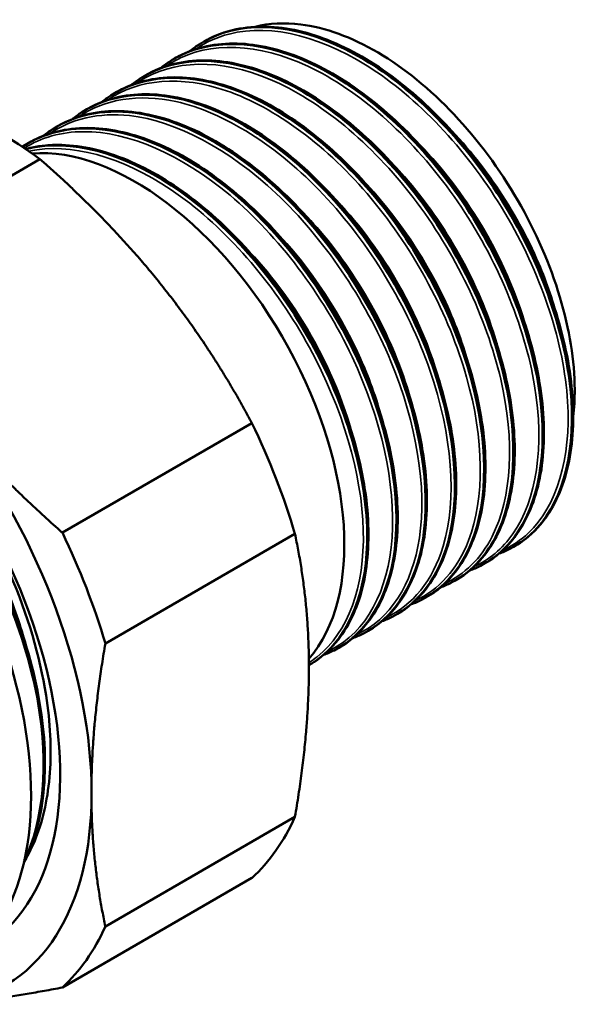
# Model space of a CAD drawing. Header units: millimetres. Extents: x -127 to 748, y -69 to 356.
# Tile 10 of 22: x 155 to 179, y 109 to 153. Entities that reach past the tile are written whole.
import ezdxf

# ---------------------------------------------------------------- set-up
doc = ezdxf.new("R2010")
doc.units = ezdxf.units.MM
doc.layers.add('Видимые тонкие (ГОСТ)', color=7, linetype='Continuous', lineweight=35)
doc.layers.add('Видимый контур (ГОСТ)', color=7, linetype='Continuous', lineweight=50)

msp = doc.modelspace()

# ---------------------------------------------------------------- linework, layer by layer
at = {"layer": 'Видимые тонкие (ГОСТ)'}
for points, knots in [([(175.939, 129.299), (176.349, 129.483), (176.725, 129.732), (177.057, 130.046), (178.313, 131.229), (178.941, 133.318), (178.785, 135.823), (178.629, 138.328), (177.691, 141.229), (176.176, 143.851), (174.662, 146.473), (172.581, 148.794), (170.405, 150.273), (168.138, 151.813), (165.786, 152.422), (163.922, 151.943), (163.383, 151.804), (162.887, 151.575), (162.44, 151.265)], [10.155187, 10.155187, 10.155187, 10.155187, 10.341635, 10.341635, 10.341635, 11.045817, 11.045817, 11.045817, 11.749926, 11.749926, 11.749926, 12.453961, 12.453961, 12.453961, 13.187176, 13.187176, 13.187176, 13.398939, 13.398939, 13.398939, 13.398939]), ([(174.653, 128.561), (175.337, 128.87), (175.925, 129.358), (176.382, 130.014), (177.424, 131.508), (177.773, 133.858), (177.338, 136.505), (176.903, 139.152), (175.686, 142.075), (173.962, 144.584), (172.238, 147.092), (170.021, 149.166), (167.816, 150.314), (165.612, 151.462), (163.439, 151.675), (161.794, 150.897), (161.57, 150.792), (161.356, 150.668), (161.154, 150.527)], [16.438373, 16.438373, 16.438373, 16.438373, 16.749555, 16.749555, 16.749555, 17.459029, 17.459029, 17.459029, 18.168239, 18.168239, 18.168239, 18.877192, 18.877192, 18.877192, 19.58589, 19.58589, 19.58589, 19.682124, 19.682124, 19.682124, 19.682124]), ([(173.368, 127.819), (174.256, 128.223), (174.981, 128.931), (175.473, 129.902), (176.334, 131.601), (176.474, 134.094), (175.85, 136.793), (175.226, 139.491), (173.842, 142.373), (172.009, 144.763), (170.177, 147.152), (167.911, 149.03), (165.727, 149.952), (163.543, 150.875), (161.457, 150.836), (159.943, 149.838), (159.918, 149.821), (159.893, 149.804), (159.868, 149.787)], [22.721558, 22.721558, 22.721558, 22.721558, 23.125743, 23.125743, 23.125743, 23.833018, 23.833018, 23.833018, 24.540072, 24.540072, 24.540072, 25.246909, 25.246909, 25.246909, 25.953534, 25.953534, 25.953534, 25.965309, 25.965309, 25.965309, 25.965309]), ([(172.085, 127.076), (173.135, 127.557), (173.956, 128.467), (174.438, 129.724), (175.149, 131.576), (175.121, 134.167), (174.349, 136.891), (173.578, 139.613), (172.069, 142.446), (170.16, 144.727), (168.252, 147.008), (165.96, 148.718), (163.802, 149.456), (161.817, 150.135), (159.959, 149.985), (158.584, 149.045)], [29.004743, 29.004743, 29.004743, 29.004743, 29.483636, 29.483636, 29.483636, 30.189084, 30.189084, 30.189084, 30.894351, 30.894351, 30.894351, 31.599442, 31.599442, 31.599442, 32.248495, 32.248495, 32.248495, 32.248495]), ([(170.802, 126.333), (171.982, 126.875), (172.869, 127.964), (173.319, 129.468), (173.935, 131.524), (173.726, 134.339), (172.734, 137.2), (171.773, 139.971), (170.085, 142.761), (168.059, 144.905), (166.041, 147.039), (163.703, 148.514), (161.583, 148.977), (159.952, 149.334), (158.46, 149.089), (157.302, 148.301)], [35.287929, 35.287929, 35.287929, 35.287929, 35.826537, 35.826537, 35.826537, 36.562574, 36.562574, 36.562574, 37.27561, 37.27561, 37.27561, 37.985686, 37.985686, 37.985686, 38.53168, 38.53168, 38.53168, 38.53168]), ([(169.519, 125.588), (170.977, 126.253), (171.972, 127.774), (172.281, 129.842), (172.609, 132.041), (172.159, 134.839), (171.023, 137.581), (169.887, 140.321), (168.076, 142.982), (165.997, 144.94), (163.92, 146.896), (161.593, 148.134), (159.544, 148.361), (158.207, 148.508), (156.995, 148.224), (156.019, 147.557)], [41.571114, 41.571114, 41.571114, 41.571114, 42.235405, 42.235405, 42.235405, 42.942076, 42.942076, 42.942076, 43.648335, 43.648335, 43.648335, 44.354199, 44.354199, 44.354199, 44.814865, 44.814865, 44.814865, 44.814865]), ([(178.406, 139.271), (178.189, 140.131), (177.893, 141.009), (177.521, 141.878), (176.523, 144.212), (174.989, 146.468), (173.231, 148.184)], [5.0118426, 5.0118426, 5.0118426, 5.0118426, 5.2587011, 5.2587011, 5.2587011, 5.921039, 5.921039, 5.921039, 5.921039]), ([(168.236, 124.847), (168.288, 124.87), (168.34, 124.895), (168.392, 124.921), (169.936, 125.702), (170.914, 127.492), (171.078, 129.854), (171.24, 132.186), (170.609, 135.055), (169.32, 137.784), (168.033, 140.509), (166.101, 143.071), (163.963, 144.866), (161.829, 146.658), (159.507, 147.669), (157.527, 147.658), (156.56, 147.653), (155.677, 147.403), (154.923, 146.937)], [47.854299, 47.854299, 47.854299, 47.854299, 47.878229, 47.878229, 47.878229, 48.597073, 48.597073, 48.597073, 49.306735, 49.306735, 49.306735, 50.015359, 50.015359, 50.015359, 50.723021, 50.723021, 50.723021, 51.068936, 51.068936, 51.068936, 51.068936]), ([(177.123, 138.528), (176.649, 140.382), (175.804, 142.319), (174.679, 144.072), (173.882, 145.316), (172.948, 146.461), (171.945, 147.438)], [11.2950279, 11.2950279, 11.2950279, 11.2950279, 11.8268371, 11.8268371, 11.8268371, 12.2042243, 12.2042243, 12.2042243, 12.2042243]), ([(167.426, 124.36), (167.554, 124.44), (167.678, 124.527), (167.797, 124.621), (169.143, 125.688), (169.877, 127.693), (169.816, 130.163), (169.756, 132.626), (168.905, 135.529), (167.45, 138.193), (165.999, 140.85), (163.958, 143.246), (161.789, 144.82), (159.624, 146.391), (157.348, 147.131), (155.475, 146.861), (155.359, 146.844), (155.244, 146.823), (155.131, 146.799)], [54.212142, 54.212142, 54.212142, 54.212142, 54.274783, 54.274783, 54.274783, 54.983602, 54.983602, 54.983602, 55.690539, 55.690539, 55.690539, 56.395888, 56.395888, 56.395888, 57.099935, 57.099935, 57.099935, 57.143713, 57.143713, 57.143713, 57.143713]), ([(175.842, 137.787), (175.789, 137.998), (175.73, 138.211), (175.667, 138.425), (174.909, 140.975), (173.445, 143.615), (171.62, 145.694), (171.31, 146.046), (170.99, 146.382), (170.663, 146.7)], [17.5782132, 17.5782132, 17.5782132, 17.5782132, 17.6390195, 17.6390195, 17.6390195, 18.3643193, 18.3643193, 18.3643193, 18.4874096, 18.4874096, 18.4874096, 18.4874096]), ([(174.553, 137.046), (174.292, 138.08), (173.916, 139.139), (173.435, 140.178), (172.441, 142.324), (171.003, 144.371), (169.378, 145.959)], [23.8613985, 23.8613985, 23.8613985, 23.8613985, 24.1579543, 24.1579543, 24.1579543, 24.7705949, 24.7705949, 24.7705949, 24.7705949]), ([(173.271, 136.304), (172.812, 138.099), (172.005, 139.971), (170.934, 141.679), (170.113, 142.987), (169.14, 144.193), (168.093, 145.214)], [30.1445838, 30.1445838, 30.1445838, 30.1445838, 30.6594172, 30.6594172, 30.6594172, 31.0537803, 31.0537803, 31.0537803, 31.0537803]), ([(171.99, 135.562), (171.955, 135.701), (171.917, 135.841), (171.878, 135.981), (171.159, 138.528), (169.727, 141.184), (167.918, 143.295), (167.562, 143.711), (167.191, 144.106), (166.81, 144.475)], [36.4277691, 36.4277691, 36.4277691, 36.4277691, 36.4677141, 36.4677141, 36.4677141, 37.1937392, 37.1937392, 37.1937392, 37.3369656, 37.3369656, 37.3369656, 37.3369656]), ([(170.701, 134.822), (170.46, 135.775), (170.122, 136.75), (169.693, 137.711), (168.696, 139.944), (167.213, 142.087), (165.526, 143.735)], [42.7109544, 42.7109544, 42.7109544, 42.7109544, 42.9844351, 42.9844351, 42.9844351, 43.6201509, 43.6201509, 43.6201509, 43.6201509]), ([(169.418, 134.079), (168.97, 135.831), (168.192, 137.656), (167.158, 139.331), (166.321, 140.686), (165.32, 141.936), (164.24, 142.99)], [48.9941397, 48.9941397, 48.9941397, 48.9941397, 49.4965454, 49.4965454, 49.4965454, 49.9033362, 49.9033362, 49.9033362, 49.9033362]), ([(155.108, 124.768), (154.892, 125.631), (154.606, 126.509), (154.253, 127.385), (153.105, 130.228), (151.254, 133.014), (149.107, 135.099)], [23.8557195, 23.8557195, 23.8557195, 23.8557195, 24.0708188, 24.0708188, 24.0708188, 24.7696762, 24.7696762, 24.7696762, 24.7696762])]:
    msp.add_open_spline(points, degree=3, knots=knots, dxfattribs=at)
at = {"layer": 'Видимый контур (ГОСТ)'}
for p, q in [((162.799, 151.602), (162.811, 151.609)), ((161.515, 150.86), (161.527, 150.867)), ((160.231, 150.119), (160.243, 150.126)), ((158.947, 149.377), (158.959, 149.384)), ((157.662, 148.636), (157.674, 148.643)), ((156.378, 147.895), (156.39, 147.901)), ((155.094, 147.153), (155.106, 147.16)), ((155.62, 146.451), (147.295, 141.644)), ((164.928, 134.872), (156.603, 130.066)), ((166.815, 130.009), (158.49, 125.202)), ((176.441, 129.456), (176.453, 129.463)), ((175.157, 128.714), (175.169, 128.721)), ((173.873, 127.973), (173.885, 127.98)), ((172.589, 127.231), (172.601, 127.238)), ((171.304, 126.49), (171.317, 126.497)), ((170.02, 125.749), (170.032, 125.756)), ((168.736, 125.007), (168.748, 125.014)), ((167.452, 124.266), (167.464, 124.273)), ((157.881, 119.117), (157.881, 118.175)), ((166.815, 117.599), (158.49, 112.792)), ((164.928, 114.914), (156.603, 110.108))]:
    msp.add_line(p, q, dxfattribs=at)
for centre, major_axis, start_param, end_param in [((153.733, 131.356), (-10, 17.321), 5.363949, 5.631625), ((159.79, 134.853), (6.5, -11.258), 0.194629, 2.870821), ((143.385, 125.382), (8.375, -14.506), 0, 3.141593), ((144.8, 126.198), (-8.279, 14.34), 3.124317, 6.300461), ((144.8, 126.198), (-9.254, 16.029), 3.958169, 4.94301), ((153.733, 131.356), (-10, 17.321), 4.316752, 4.584428), ((145.408, 126.55), (10, -17.321), 1.175159, 1.442835), ((144.8, 126.198), (9.254, -16.029), 6.052564, 7.037405), ((153.733, 131.356), (10, -17.321), 0.127961, 0.395637), ((145.408, 126.55), (10, -17.321), 0.127961, 0.395637)]:
    msp.add_ellipse(centre, major_axis=major_axis, ratio=0.57735, start_param=start_param, end_param=end_param, dxfattribs=at)
for points, knots in [([(162.587, 151.467), (162.919, 151.685), (163.277, 151.86), (163.658, 151.987), (165.409, 152.571), (167.641, 152.149), (169.849, 150.826), (172.052, 149.507), (174.214, 147.301), (175.847, 144.724), (177.536, 142.059), (178.643, 139.019), (178.91, 136.359), (179.168, 133.78), (178.636, 131.579), (177.448, 130.272), (177.099, 129.887), (176.694, 129.581), (176.244, 129.355)], [-13.384253, -13.384253, -13.384253, -13.384253, -13.23046, -13.23046, -13.23046, -12.524951, -12.524951, -12.524951, -11.820994, -11.820994, -11.820994, -11.092845, -11.092845, -11.092845, -10.387223, -10.387223, -10.387223, -10.179672, -10.179672, -10.179672, -10.179672]), ([(176.451, 129.466), (176.795, 129.662), (177.109, 129.908), (177.39, 130.203), (178.597, 131.471), (179.16, 133.633), (178.939, 136.185), (178.717, 138.737), (177.712, 141.658), (176.144, 144.269), (174.575, 146.881), (172.456, 149.162), (170.262, 150.583), (168.069, 152.004), (165.817, 152.552), (164.015, 152.095), (163.587, 151.987), (163.185, 151.822), (162.814, 151.605)], [3.926991, 3.926991, 3.926991, 3.926991, 4.090178, 4.090178, 4.090178, 4.793172, 4.793172, 4.793172, 5.496092, 5.496092, 5.496092, 6.198939, 6.198939, 6.198939, 6.901713, 6.901713, 6.901713, 7.068583, 7.068583, 7.068583, 7.068583]), ([(163.032, 151.728), (163.78, 152.107), (164.647, 152.29), (166.47, 152.242), (167.449, 152.015), (169.429, 151.19), (170.456, 150.575), (172.42, 149.037), (173.382, 148.094), (175.119, 146.009), (175.917, 144.841), (177.255, 142.429), (177.812, 141.155), (178.621, 138.662), (178.883, 137.412), (179.084, 135.088), (179.026, 133.986), (178.598, 132.066), (178.221, 131.224), (177.402, 130.173), (177.042, 129.84), (176.642, 129.579)], [0, 0, 0, 0, 0.412157, 0.412157, 0.819809, 0.819809, 1.234288, 1.234288, 1.649889, 1.649889, 2.064692, 2.064692, 2.478979, 2.478979, 2.893377, 2.893377, 3.308508, 3.308508, 3.724289, 3.724289, 3.973461, 3.973461, 3.973461, 3.973461]), ([(179.031, 135.154), (179.076, 135.532), (179.097, 135.928), (179.092, 137.604), (178.871, 138.985), (178.017, 141.833), (177.389, 143.272), (175.799, 146.019), (174.849, 147.299), (172.747, 149.526), (171.612, 150.449), (169.303, 151.809), (168.149, 152.229), (166.354, 152.451), (165.682, 152.415), (165.063, 152.258)], [-4.532143, -4.532143, -4.532143, -4.532143, -4.379381, -4.379381, -3.908471, -3.908471, -3.433638, -3.433638, -2.954882, -2.954882, -2.472204, -2.472204, -1.985604, -1.985604, -1.666079, -1.666079, -1.666079, -1.666079]), ([(161.301, 150.728), (161.457, 150.83), (161.619, 150.923), (161.786, 151.005), (163.429, 151.813), (165.607, 151.626), (167.824, 150.496), (170.038, 149.367), (172.273, 147.306), (174.02, 144.799), (175.764, 142.296), (177.009, 139.369), (177.475, 136.703), (177.942, 134.041), (177.629, 131.661), (176.62, 130.122), (176.184, 129.456), (175.619, 128.949), (174.958, 128.616)], [-19.667438, -19.667438, -19.667438, -19.667438, -19.595221, -19.595221, -19.595221, -18.886956, -18.886956, -18.886956, -18.179715, -18.179715, -18.179715, -17.473424, -17.473424, -17.473424, -16.768009, -16.768009, -16.768009, -16.462857, -16.462857, -16.462857, -16.462857]), ([(175.166, 128.728), (175.729, 129.051), (176.216, 129.506), (176.603, 130.085), (177.629, 131.616), (177.955, 133.998), (177.495, 136.669), (177.034, 139.339), (175.792, 142.276), (174.045, 144.787), (172.299, 147.298), (170.063, 149.364), (167.847, 150.497), (165.632, 151.63), (163.454, 151.82), (161.811, 151.018), (161.714, 150.971), (161.62, 150.921), (161.527, 150.867)], [10.210176, 10.210176, 10.210176, 10.210176, 10.478168, 10.478168, 10.478168, 11.186593, 11.186593, 11.186593, 11.894752, 11.894752, 11.894752, 12.602651, 12.602651, 12.602651, 13.310293, 13.310293, 13.310293, 13.351769, 13.351769, 13.351769, 13.351769]), ([(161.748, 150.987), (162.496, 151.366), (163.363, 151.549), (165.186, 151.5), (166.165, 151.274), (168.145, 150.449), (169.171, 149.833), (171.135, 148.295), (172.097, 147.353), (173.835, 145.267), (174.633, 144.099), (175.971, 141.687), (176.528, 140.413), (177.336, 137.92), (177.598, 136.67), (177.8, 134.347), (177.742, 133.245), (177.314, 131.325), (176.937, 130.482), (176.117, 129.431), (175.758, 129.098), (175.358, 128.837)], [0, 0, 0, 0, 0.412157, 0.412157, 0.819809, 0.819809, 1.234288, 1.234288, 1.649889, 1.649889, 2.064692, 2.064692, 2.478979, 2.478979, 2.893377, 2.893377, 3.308508, 3.308508, 3.724289, 3.724289, 3.973461, 3.973461, 3.973461, 3.973461]), ([(160.016, 149.987), (160.039, 150.002), (160.062, 150.017), (160.085, 150.031), (161.628, 150.999), (163.736, 151), (165.934, 150.041), (168.131, 149.082), (170.4, 147.171), (172.227, 144.757), (174.053, 142.345), (175.424, 139.449), (176.034, 136.746), (176.644, 134.043), (176.489, 131.555), (175.616, 129.861), (175.151, 128.959), (174.485, 128.286), (173.674, 127.874)], [-25.950624, -25.950624, -25.950624, -25.950624, -25.940097, -25.940097, -25.940097, -25.23474, -25.23474, -25.23474, -24.529792, -24.529792, -24.529792, -23.825234, -23.825234, -23.825234, -23.121048, -23.121048, -23.121048, -22.746043, -22.746043, -22.746043, -22.746043]), ([(173.881, 127.987), (174.618, 128.413), (175.225, 129.065), (175.653, 129.918), (176.515, 131.632), (176.652, 134.141), (176.022, 136.856), (175.393, 139.57), (174.001, 142.468), (172.158, 144.871), (170.316, 147.273), (168.039, 149.162), (165.842, 150.093), (163.749, 150.979), (161.746, 150.99), (160.243, 150.125)], [16.493361, 16.493361, 16.493361, 16.493361, 16.844823, 16.844823, 16.844823, 17.551025, 17.551025, 17.551025, 18.257003, 18.257003, 18.257003, 18.962761, 18.962761, 18.962761, 19.634954, 19.634954, 19.634954, 19.634954]), ([(160.464, 150.245), (161.212, 150.624), (162.078, 150.807), (163.902, 150.759), (164.881, 150.532), (166.861, 149.707), (167.887, 149.092), (169.851, 147.554), (170.813, 146.611), (172.551, 144.526), (173.349, 143.358), (174.687, 140.946), (175.243, 139.672), (176.052, 137.179), (176.314, 135.929), (176.516, 133.605), (176.458, 132.503), (176.029, 130.583), (175.653, 129.741), (174.833, 128.69), (174.474, 128.357), (174.074, 128.096)], [0, 0, 0, 0, 0.412157, 0.412157, 0.819809, 0.819809, 1.234288, 1.234288, 1.649889, 1.649889, 2.064692, 2.064692, 2.478979, 2.478979, 2.893377, 2.893377, 3.308508, 3.308508, 3.724289, 3.724289, 3.973461, 3.973461, 3.973461, 3.973461]), ([(158.733, 149.244), (160.108, 150.132), (161.935, 150.264), (163.888, 149.596), (166.073, 148.849), (168.396, 147.111), (170.325, 144.795), (172.252, 142.48), (173.77, 139.608), (174.536, 136.855), (175.301, 134.104), (175.309, 131.495), (174.569, 129.643), (174.105, 128.48), (173.349, 127.622), (172.39, 127.132)], [-32.233809, -32.233809, -32.233809, -32.233809, -31.599841, -31.599841, -31.599841, -30.890558, -30.890558, -30.890558, -30.181831, -30.181831, -30.181831, -29.473641, -29.473641, -29.473641, -29.029228, -29.029228, -29.029228, -29.029228]), ([(172.597, 127.245), (173.469, 127.751), (174.157, 128.577), (174.589, 129.669), (175.32, 131.516), (175.31, 134.111), (174.552, 136.846), (173.794, 139.581), (172.293, 142.435), (170.385, 144.744), (168.477, 147.052), (166.177, 148.796), (164.004, 149.567), (162.113, 150.238), (160.331, 150.167), (158.959, 149.383)], [22.776547, 22.776547, 22.776547, 22.776547, 23.192957, 23.192957, 23.192957, 23.897306, 23.897306, 23.897306, 24.601471, 24.601471, 24.601471, 25.305458, 25.305458, 25.305458, 25.918139, 25.918139, 25.918139, 25.918139]), ([(159.18, 149.504), (159.928, 149.883), (160.794, 150.066), (162.618, 150.017), (163.596, 149.791), (165.577, 148.966), (166.603, 148.35), (168.567, 146.812), (169.529, 145.87), (171.267, 143.785), (172.065, 142.616), (173.403, 140.204), (173.959, 138.931), (174.768, 136.438), (175.03, 135.187), (175.232, 132.864), (175.174, 131.762), (174.745, 129.842), (174.369, 129), (173.549, 127.949), (173.19, 127.616), (172.79, 127.354)], [0, 0, 0, 0, 0.412157, 0.412157, 0.819809, 0.819809, 1.234288, 1.234288, 1.649889, 1.649889, 2.064692, 2.064692, 2.478979, 2.478979, 2.893377, 2.893377, 3.308508, 3.308508, 3.724289, 3.724289, 3.973461, 3.973461, 3.973461, 3.973461]), ([(157.45, 148.501), (158.659, 149.283), (160.217, 149.486), (161.907, 149.062), (164.04, 148.526), (166.367, 146.995), (168.363, 144.828), (170.358, 142.662), (172.007, 139.877), (172.94, 137.123), (173.873, 134.37), (174.083, 131.669), (173.534, 129.649), (173.116, 128.113), (172.261, 126.98), (171.107, 126.388)], [-38.516994, -38.516994, -38.516994, -38.516994, -37.959072, -37.959072, -37.959072, -37.255086, -37.255086, -37.255086, -36.551274, -36.551274, -36.551274, -35.847632, -35.847632, -35.847632, -35.312413, -35.312413, -35.312413, -35.312413]), ([(171.313, 126.502), (172.289, 127.071), (173.033, 128.041), (173.449, 129.33), (174.077, 131.273), (173.956, 133.924), (173.102, 136.668), (172.213, 139.526), (170.534, 142.458), (168.47, 144.731), (166.469, 146.933), (164.125, 148.499), (161.973, 149.055), (160.361, 149.471), (158.866, 149.318), (157.676, 148.639)], [29.059732, 29.059732, 29.059732, 29.059732, 29.525863, 29.525863, 29.525863, 30.22872, 30.22872, 30.22872, 30.960702, 30.960702, 30.960702, 31.669985, 31.669985, 31.669985, 32.201325, 32.201325, 32.201325, 32.201325]), ([(157.896, 148.763), (158.643, 149.142), (159.51, 149.324), (161.334, 149.276), (162.312, 149.05), (164.292, 148.224), (165.319, 147.609), (167.283, 146.071), (168.245, 145.128), (169.983, 143.043), (170.781, 141.875), (172.118, 139.463), (172.675, 138.189), (173.484, 135.696), (173.746, 134.446), (173.948, 132.122), (173.889, 131.021), (173.461, 129.1), (173.085, 128.258), (172.265, 127.207), (171.906, 126.874), (171.505, 126.613)], [0, 0, 0, 0, 0.412157, 0.412157, 0.819809, 0.819809, 1.234288, 1.234288, 1.649889, 1.649889, 2.064692, 2.064692, 2.478979, 2.478979, 2.893377, 2.893377, 3.308508, 3.308508, 3.724289, 3.724289, 3.973461, 3.973461, 3.973461, 3.973461]), ([(156.167, 147.758), (157.243, 148.454), (158.593, 148.697), (160.071, 148.438), (162.171, 148.07), (164.513, 146.689), (166.565, 144.623), (168.618, 142.557), (170.364, 139.823), (171.412, 137.06), (172.459, 134.298), (172.8, 131.53), (172.367, 129.403), (172.004, 127.619), (171.099, 126.299), (169.824, 125.645)], [-44.80018, -44.80018, -44.80018, -44.80018, -44.303541, -44.303541, -44.303541, -43.597782, -43.597782, -43.597782, -42.892239, -42.892239, -42.892239, -42.186906, -42.186906, -42.186906, -41.595599, -41.595599, -41.595599, -41.595599]), ([(170.03, 125.758), (171.226, 126.456), (172.066, 127.769), (172.399, 129.509), (172.809, 131.657), (172.443, 134.438), (171.373, 137.201), (170.303, 139.962), (168.54, 142.683), (166.48, 144.728), (164.42, 146.771), (162.08, 148.121), (159.99, 148.461), (158.644, 148.679), (157.409, 148.477), (156.393, 147.895)], [35.342917, 35.342917, 35.342917, 35.342917, 35.914663, 35.914663, 35.914663, 36.620446, 36.620446, 36.620446, 37.325803, 37.325803, 37.325803, 38.030751, 38.030751, 38.030751, 38.48451, 38.48451, 38.48451, 38.48451]), ([(156.611, 148.021), (157.359, 148.4), (158.226, 148.583), (160.05, 148.535), (161.028, 148.308), (163.008, 147.483), (164.035, 146.867), (165.999, 145.33), (166.961, 144.387), (168.699, 142.302), (169.497, 141.133), (170.834, 138.721), (171.391, 137.448), (172.2, 134.955), (172.462, 133.705), (172.663, 131.381), (172.605, 130.279), (172.177, 128.359), (171.8, 127.517), (170.981, 126.466), (170.622, 126.133), (170.221, 125.872)], [0, 0, 0, 0, 0.412157, 0.412157, 0.819809, 0.819809, 1.234288, 1.234288, 1.649889, 1.649889, 2.064692, 2.064692, 2.478979, 2.478979, 2.893377, 2.893377, 3.308508, 3.308508, 3.724289, 3.724289, 3.973461, 3.973461, 3.973461, 3.973461]), ([(154.884, 147.015), (155.788, 147.602), (156.884, 147.872), (158.09, 147.784), (160.136, 147.634), (162.485, 146.457), (164.601, 144.533), (166.715, 142.61), (168.58, 139.956), (169.772, 137.197), (170.963, 134.438), (171.473, 131.596), (171.193, 129.339), (170.931, 127.22), (169.975, 125.633), (168.541, 124.902)], [-51.083365, -51.083365, -51.083365, -51.083365, -50.665791, -50.665791, -50.665791, -49.957892, -49.957892, -49.957892, -49.25025, -49.25025, -49.25025, -48.542859, -48.542859, -48.542859, -47.878784, -47.878784, -47.878784, -47.878784]), ([(168.747, 125.015), (170.059, 125.779), (170.936, 127.291), (171.197, 129.281), (171.493, 131.543), (170.989, 134.404), (169.793, 137.183), (168.603, 139.946), (166.738, 142.604), (164.623, 144.531), (162.51, 146.455), (160.163, 147.635), (158.118, 147.79), (156.999, 147.874), (155.975, 147.651), (155.11, 147.153)], [41.626103, 41.626103, 41.626103, 41.626103, 42.252868, 42.252868, 42.252868, 42.965323, 42.965323, 42.965323, 43.673587, 43.673587, 43.673587, 44.380828, 44.380828, 44.380828, 44.767695, 44.767695, 44.767695, 44.767695]), ([(155.327, 147.28), (156.075, 147.659), (156.942, 147.842), (158.765, 147.793), (159.744, 147.567), (161.724, 146.742), (162.75, 146.126), (164.715, 144.588), (165.676, 143.646), (167.414, 141.56), (168.212, 140.392), (169.55, 137.98), (170.107, 136.706), (170.915, 134.213), (171.178, 132.963), (171.379, 130.64), (171.321, 129.538), (170.893, 127.618), (170.516, 126.775), (169.696, 125.724), (169.337, 125.391), (168.937, 125.13)], [0, 0, 0, 0, 0.412157, 0.412157, 0.819809, 0.819809, 1.234288, 1.234288, 1.649889, 1.649889, 2.064692, 2.064692, 2.478979, 2.478979, 2.893377, 2.893377, 3.308508, 3.308508, 3.724289, 3.724289, 3.973461, 3.973461, 3.973461, 3.973461]), ([(154.988, 146.897), (155.489, 147.03), (156.023, 147.091), (157.481, 147.052), (158.46, 146.825), (160.44, 146), (161.466, 145.385), (163.43, 143.847), (164.392, 142.904), (166.13, 140.819), (166.928, 139.651), (168.266, 137.239), (168.823, 135.965), (169.631, 133.472), (169.893, 132.222), (170.095, 129.898), (170.037, 128.796), (169.608, 126.876), (169.232, 126.034), (168.412, 124.983), (168.053, 124.65), (167.653, 124.389)], [0.164079, 0.164079, 0.164079, 0.164079, 0.412157, 0.412157, 0.819809, 0.819809, 1.234288, 1.234288, 1.649889, 1.649889, 2.064692, 2.064692, 2.478979, 2.478979, 2.893377, 2.893377, 3.308508, 3.308508, 3.724289, 3.724289, 3.973461, 3.973461, 3.973461, 3.973461]), ([(167.464, 124.273), (168.961, 125.138), (169.878, 126.991), (169.987, 129.39), (170.094, 131.769), (169.407, 134.662), (168.072, 137.392), (166.741, 140.114), (164.777, 142.65), (162.624, 144.406), (160.476, 146.158), (158.156, 147.12), (156.189, 147.064), (155.772, 147.052), (155.372, 146.994), (154.992, 146.893)], [47.909288, 47.909288, 47.909288, 47.909288, 48.62273, 48.62273, 48.62273, 49.330083, 49.330083, 49.330083, 50.035593, 50.035593, 50.035593, 50.739549, 50.739549, 50.739549, 50.888696, 50.888696, 50.888696, 50.888696]), ([(154.995, 146.891), (155.264, 146.962), (155.543, 147.011), (155.831, 147.036), (157.752, 147.209), (160.054, 146.367), (162.218, 144.71), (164.382, 143.054), (166.391, 140.597), (167.794, 137.91), (169.253, 135.117), (170.044, 132.1), (169.983, 129.611), (169.923, 127.161), (169.039, 125.245), (167.557, 124.328), (167.514, 124.302), (167.471, 124.276), (167.427, 124.251)], [-57.169788, -57.169788, -57.169788, -57.169788, -57.064451, -57.064451, -57.064451, -56.361605, -56.361605, -56.361605, -55.658831, -55.658831, -55.658831, -54.928355, -54.928355, -54.928355, -54.209293, -54.209293, -54.209293, -54.18849, -54.18849, -54.18849, -54.18849]), ([(155.443, 116.681), (155.772, 117.518), (155.977, 118.476), (156.129, 120.585), (156.073, 121.727), (155.617, 124.655), (155.079, 126.471), (153.521, 130.076), (152.512, 131.831), (150.145, 135.046), (148.807, 136.473), (145.97, 138.802), (144.498, 139.677), (141.606, 140.75), (140.216, 140.931), (138.807, 140.724), (138.653, 140.695), (138.502, 140.661)], [-7.022663, -7.022663, -7.022663, -7.022663, -6.612677, -6.612677, -6.200262, -6.200262, -5.60259, -5.60259, -4.999949, -4.999949, -4.392338, -4.392338, -3.779759, -3.779759, -3.162213, -3.162213, -3.085067, -3.085067, -3.085067, -3.085067]), ([(142.825, 139.367), (143.019, 139.299), (143.213, 139.226), (144.572, 138.669), (145.771, 137.959), (148.066, 136.181), (149.191, 135.088), (151.226, 132.668), (152.161, 131.31), (153.732, 128.506), (154.386, 127.024), (155.341, 124.121), (155.653, 122.664), (155.902, 119.955), (155.841, 118.669), (155.444, 116.839), (155.214, 116.185), (154.917, 115.606)], [0.873023, 0.873023, 0.873023, 0.873023, 0.953503, 0.953503, 1.436334, 1.436334, 1.920681, 1.920681, 2.404024, 2.404024, 2.8867, 2.8867, 3.369506, 3.369506, 3.853237, 3.853237, 4.158987, 4.158987, 4.158987, 4.158987]), ([(154.933, 115.682), (155.781, 117.44), (156.006, 119.88), (155.541, 122.575), (155.026, 125.56), (153.671, 128.835), (151.756, 131.683), (149.846, 134.524), (147.392, 136.92), (144.91, 138.348), (144.303, 138.697), (143.695, 138.988), (143.094, 139.219)], [23.136275, 23.136275, 23.136275, 23.136275, 23.750802, 23.750802, 23.750802, 24.4314, 24.4314, 24.4314, 25.110321, 25.110321, 25.110321, 25.27646, 25.27646, 25.27646, 25.27646])]:
    msp.add_open_spline(points, degree=3, knots=knots, dxfattribs=at)
for points in [[(162.191, 151.183), (162.318, 151.286), (162.449, 151.382), (162.585, 151.47)], [(160.907, 150.442), (161.034, 150.545), (161.165, 150.64), (161.301, 150.729)], [(159.623, 149.701), (159.75, 149.803), (159.881, 149.899), (160.016, 149.987)], [(158.339, 148.959), (158.466, 149.062), (158.597, 149.157), (158.732, 149.246)], [(157.055, 148.218), (157.181, 148.32), (157.313, 148.416), (157.448, 148.504)], [(155.77, 147.476), (155.897, 147.579), (156.028, 147.675), (156.164, 147.763)], [(154.841, 146.996), (154.854, 147.005), (154.867, 147.013), (154.88, 147.021)], [(176.246, 129.35), (176.094, 129.273), (175.936, 129.205), (175.773, 129.146)], [(174.962, 128.609), (174.81, 128.531), (174.652, 128.463), (174.489, 128.405)], [(173.678, 127.867), (173.525, 127.79), (173.368, 127.722), (173.205, 127.663)], [(172.394, 127.126), (172.241, 127.049), (172.083, 126.981), (171.921, 126.922)], [(171.109, 126.384), (170.957, 126.307), (170.799, 126.239), (170.636, 126.18)], [(169.825, 125.643), (169.673, 125.566), (169.515, 125.498), (169.352, 125.439)], [(168.541, 124.902), (168.389, 124.824), (168.231, 124.756), (168.068, 124.698)], [(154.94, 115.649), (155.13, 115.968), (155.297, 116.313), (155.443, 116.681)]]:
    msp.add_open_spline(points, degree=3, dxfattribs=at)
for points, weights in [([(160.886, 141.015), (158.65, 143.797), (155.62, 146.451)], [1, 1.0343700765, 1.02823620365]), ([(164.928, 134.872), (163.122, 138.233), (160.886, 141.015)], [1.02823620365, 1.0343700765, 1]), ([(151.694, 135.064), (153.803, 132.518), (156.603, 130.066)], [1, 1.03020021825, 1.02601976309]), ([(167.427, 124.157), (167.427, 127.139), (166.815, 130.009)], [1, 1.0343700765, 1.02823620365]), ([(158.49, 125.202), (157.924, 121.898), (157.881, 119.117)], [1.02601976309, 1.03020021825, 1]), ([(166.815, 117.599), (167.427, 121.176), (167.427, 124.157)], [1.02823620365, 1.0343700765, 1]), ([(157.881, 118.175), (157.924, 115.444), (158.49, 112.792)], [1, 1.03020021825, 1.02601976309]), ([(156.603, 110.108), (153.803, 109.582), (151.694, 109.372)], [1.02601976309, 1.03020021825, 1])]:
    msp.add_rational_spline(points, weights, degree=2, dxfattribs=at)

doc.saveas('drawing.dxf')
